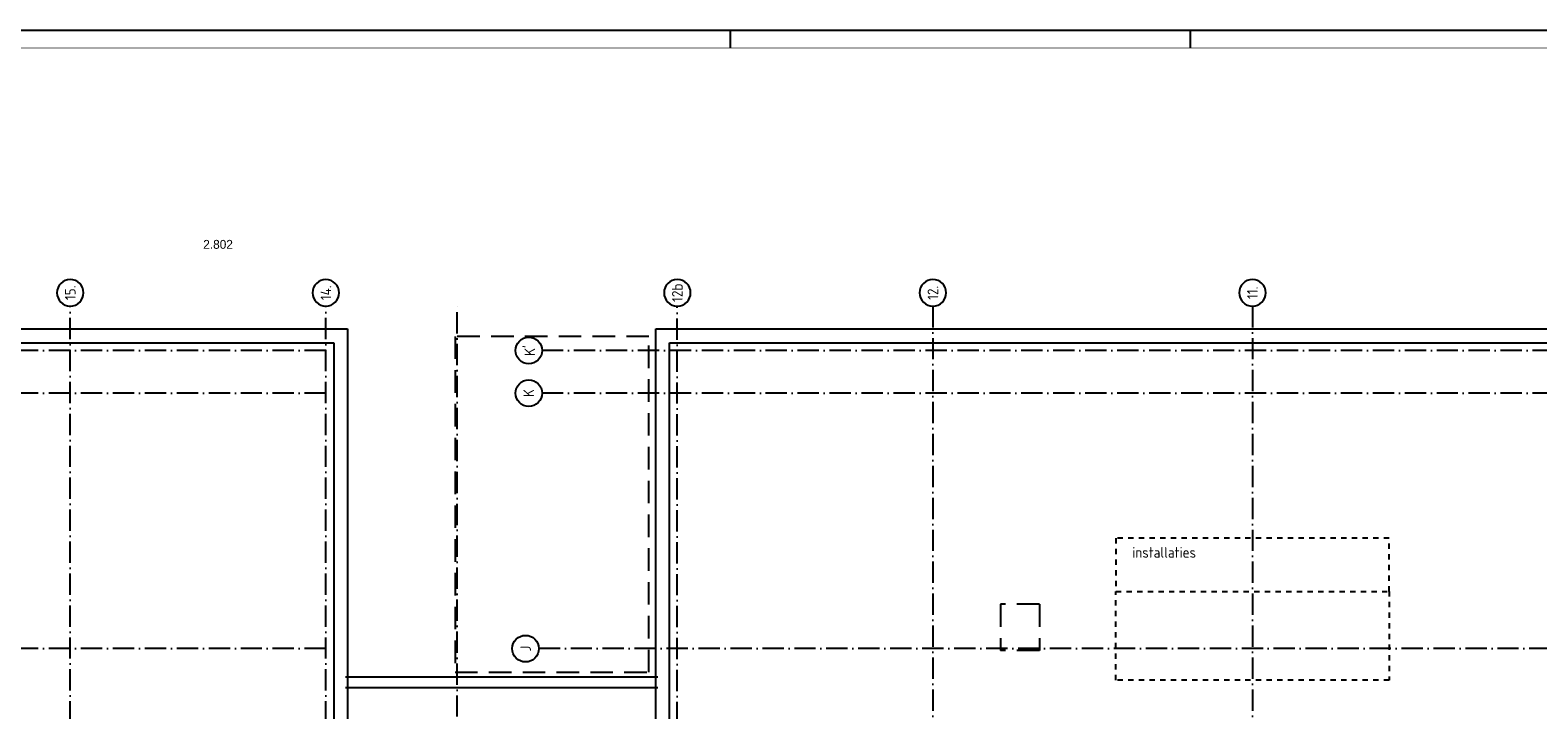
# Model space of a CAD drawing. Header units: millimetres. Extents: x 89505 to 240707, y 191 to 84291.
# Tile 17 of 50: x 122575 to 165045, y 65138 to 84291. Entities that reach past the tile are written whole.
import ezdxf
from ezdxf.enums import TextEntityAlignment as Align

# ---------------------------------------------------------------- set-up
doc = ezdxf.new("R2010")
doc.units = ezdxf.units.MM
doc.header["$LTSCALE"] = 100
for name, pattern in [('DASHDOT', [9, 6, -1.5, 0, -1.5]), ('DASHED', [3, 1.5, -1.5]), ('HIDDEN', [9.525, 6.35, -3.175])]:
    doc.linetypes.add(name, pattern=pattern)
doc.layers.get('0').update_dxf_attribs({"linetype": 'CONTINUOUS'})
for name, color, linetype in [('AL$1----_MAATVOERING', 7, 'CONTINUOUS'), ('AL$7----_STRAMIEN', 1, 'DASHDOT'), ('AL27----_DAKEN', 7, 'CONTINUOUS'), ('BL$4----', 7, 'CONTINUOUS'), ('BOUW', 8, 'CONTINUOUS'), ('LIJN025', 10, 'CONTINUOUS'), ('LIJN050', 90, 'CONTINUOUS'), ('OL59----_WTBINST', 7, 'CONTINUOUS'), ('TEKST25', 10, 'CONTINUOUS'), ('TEKST35', 50, 'CONTINUOUS'), ('TEKST50', 90, 'CONTINUOUS')]:
    doc.layers.add(name, color=color, linetype=linetype)
doc.styles.add('BURO-025', font='BUROFONT.shx', dxfattribs={"height": 250})
doc.styles.add('ISO', font='ISO.shx')
doc.styles.add('ROMAND', font='romand')
doc.styles.get("Standard").update_dxf_attribs({"font": 'iso.shx'})

# ---------------------------------------------------------------- blocks, each defined once
blk = doc.blocks.new('A0-GE')
at = {"layer": 'LIJN025'}
for p, q in [((516, 836), (516, 841)), ((645.5, 836), (645.5, 841))]:
    blk.add_line(p, q, dxfattribs=at)
blk.add_lwpolyline([(1500, 841), (1500, 0), (0, 0), (0, 841)], close=True, dxfattribs=at)
at = {"layer": 'LIJN050', "const_width": 0.2}
blk.add_lwpolyline([(1495, 836), (25, 836), (25, 5), (1495, 5)], close=True, dxfattribs=at)
at = {"layer": 'TEKST25', "style": 'ROMAND', "width": 2.899115}
blk.add_attdef('STATUS', text='', height=2.5, dxfattribs=at).set_placement((1454, 71.5), (1493, 71.5), align=Align.FIT)
at = {"layer": 'TEKST25', "style": 'ISO'}
for tag, p in [('E', (1455.25, 66)), ('NAAM-E', (1466.75, 66)), ('DATUM-E', (1485, 66)), ('D', (1455.25, 61)), ('NAAM-D', (1466.75, 61)), ('DATUM-D', (1485, 61)), ('C', (1455.25, 56)), ('NAAM-C', (1466.75, 56)), ('DATUM-C', (1485, 56)), ('B', (1455.25, 51)), ('NAAM-B', (1466.75, 51)), ('DATUM-B', (1485, 51)), ('A', (1455.25, 46)), ('NAAM-A', (1466.75, 46)), ('DATUM-A', (1485, 46))]:
    blk.add_attdef(tag, text='', height=2.5, dxfattribs=at).set_placement(p, align=Align.CENTER)
for tag, p in [('DATUM', (1332.75, 36.25)), ('SCHAAL', (1368, 36.25)), ('GETEKEND', (1398.25, 36.25)), ('GECONTOL.', (1433, 36.25)), ('FORMAAT', (1463.25, 28.25))]:
    blk.add_attdef(tag, p, '', height=2.5, dxfattribs=at)
at = {"layer": 'TEKST35', "style": 'ISO'}
for tag, p in [('PROJECT', (1334.5, 72.5)), ('PLAATS', (1334.5, 63.5)), ('INSTALLATIE-REGEL1', (1334.5, 52.5)), ('INSTALLATIE-REGEL2', (1334.5, 43.5))]:
    blk.add_attdef(tag, p, '', height=4, dxfattribs=at)
blk.add_attdef('PROJ.NR.', text='', height=4, dxfattribs=at).set_placement((1481, 23), align=Align.CENTER)
at = {"layer": 'TEKST50', "style": 'ISO'}
blk.add_attdef('FILE-NAAM', text='', height=5, dxfattribs=at).set_placement((1473.5, 7.5), align=Align.CENTER)
blk = doc.blocks.new('1011')
at = {"layer": 'AL$7----_STRAMIEN', "color": 7, "linetype": 'Continuous'}
blk.add_circle((-750, 0), 750, dxfattribs=at)
at = {"layer": 'AL$7----_STRAMIEN', "color": 3, "linetype": 'Continuous'}
blk.add_attdef('STR-NAAM', text='', height=600, rotation=360, dxfattribs=at).set_placement((-750, 0), align=Align.MIDDLE)
blk = doc.blocks.new('1010')
at = {"layer": 'AL$7----_STRAMIEN', "color": 7, "linetype": 'Continuous'}
blk.add_circle((0, 750), 750, dxfattribs=at)
at = {"layer": 'AL$7----_STRAMIEN', "color": 3, "linetype": 'Continuous'}
blk.add_attdef('STR-NAAM', text='', height=600, rotation=360, dxfattribs=at).set_placement((0, 750), align=Align.MIDDLE)

msp = doc.modelspace()

# ---------------------------------------------------------------- linework, layer by layer
at = {"layer": 'AL$1----_MAATVOERING', "color": 8, "linetype": 'HIDDEN'}
for p, q in [((140005, 75663), (134545, 75663)), ((134545, 75663), (134545, 66198)), ((140005, 66198), (140005, 75663)), ((134545, 66198), (140005, 66198))]:
    msp.add_line(p, q, dxfattribs=at)
at = {"layer": 'AL$7----_STRAMIEN', "color": 2, "linetype": 'HIDDEN'}
for p, q in [((151005, 68113), (149905, 68113)), ((149905, 68113), (149905, 66813)), ((151005, 68113), (151005, 66813)), ((151005, 66813), (149905, 66813))]:
    msp.add_line(p, q, dxfattribs=at)
at = {"layer": 'AL$7----_STRAMIEN', "color": 1}
for points in [[(123705, 7175), (123705, 76516)], [(130905, 7175), (130905, 76516)], [(134605, 23542), (134605, 76516)], [(140805, 38663), (140805, 76516)], [(148005, 76516), (148005, 38663)], [(157005, 76516), (157005, 38663)], [(130905, 75263), (93978, 75263)], [(177197, 75263), (136995, 75263)], [(130905, 74063), (93978, 74063)], [(177197, 74063), (136995, 74063)], [(130905, 66863), (93978, 66863)], [(177105, 66863), (136905, 66863)]]:
    msp.add_lwpolyline(points, dxfattribs=at)
at = {"layer": 'AL27----_DAKEN', "color": 8}
for p, q in [((97895, 75873), (131515, 75873)), ((131515, 75873), (131515, 58183)), ((140195, 75873), (173815, 75873)), ((140195, 58173), (140195, 75873)), ((98285, 75483), (131125, 75483)), ((131125, 75483), (131125, 58183)), ((140585, 75483), (173425, 75483)), ((140585, 57783), (140585, 75483)), ((131455, 66067), (140255, 66067)), ((131455, 65767), (140255, 65767))]:
    msp.add_line(p, q, dxfattribs=at)
at = {"layer": 'OL59----_WTBINST', "color": 8, "linetype": 'DASHED'}
for p, q in [((160855, 69978), (153155, 69978)), ((153155, 69978), (153155, 68478)), ((160855, 68478), (160855, 69978)), ((153155, 68478), (160855, 68478)), ((153155, 68478), (160855, 68478)), ((153155, 65978), (153155, 68478)), ((160855, 68478), (160855, 65978)), ((160855, 65978), (153155, 65978))]:
    msp.add_line(p, q, dxfattribs=at)

# ---------------------------------------------------------------- block references
at = {"xscale": 100, "yscale": 100, "zscale": 100}
msp.add_blockref('A0-GE', (90707, 191), dxfattribs=at)
at = {"layer": 'AL$7----_STRAMIEN'}
ref = msp.add_blockref('1011', (123705, 76516), dxfattribs=dict(at, xscale=-0.5, yscale=0.5, zscale=0.5, rotation=90))
ref.add_attrib('STR-NAAM', '15.', dxfattribs={"color": 3, "linetype": 'Continuous', "height": 300, "rotation": 90}).set_placement((123705, 76891), align=Align.MIDDLE)
ref = msp.add_blockref('1011', (130905, 76516), dxfattribs=dict(at, xscale=-0.5, yscale=0.5, zscale=0.5, rotation=90))
ref.add_attrib('STR-NAAM', '14.', dxfattribs={"color": 3, "linetype": 'Continuous', "height": 300, "rotation": 90}).set_placement((130905, 76891), align=Align.MIDDLE)
ref = msp.add_blockref('1011', (140805, 76516), dxfattribs=dict(at, xscale=-0.5, yscale=0.5, zscale=0.5, rotation=90))
ref.add_attrib('STR-NAAM', '12b', dxfattribs={"color": 3, "linetype": 'Continuous', "height": 300, "rotation": 90}).set_placement((140805, 76891), align=Align.MIDDLE)
ref = msp.add_blockref('1011', (148005, 76516), dxfattribs=dict(at, xscale=-0.5, yscale=0.5, zscale=0.5, rotation=90))
ref.add_attrib('STR-NAAM', '12.', dxfattribs={"color": 3, "linetype": 'Continuous', "height": 300, "rotation": 90}).set_placement((148005, 76891), align=Align.MIDDLE)
ref = msp.add_blockref('1011', (157005, 76516), dxfattribs=dict(at, xscale=-0.5, yscale=0.5, zscale=0.5, rotation=90))
ref.add_attrib('STR-NAAM', '11.', dxfattribs={"color": 3, "linetype": 'Continuous', "height": 300, "rotation": 90}).set_placement((157005, 76891), align=Align.MIDDLE)
at = {"layer": 'AL$7----_STRAMIEN', "xscale": 0.5, "yscale": 0.5, "zscale": 0.5, "rotation": 90}
for p, values in [((136995, 75263), {'STR-NAAM': "K'"}), ((136995, 74063), {'STR-NAAM': 'K'}), ((136905, 66863), {'STR-NAAM': 'J'})]:
    msp.add_blockref('1010', p, dxfattribs=at).add_auto_attribs(values)

# ---------------------------------------------------------------- texts
at = {"layer": 'BL$4----', "color": 8}
msp.add_text('installaties', height=300, dxfattribs=at).set_placement((153621, 69426))
at = {"layer": 'BOUW', "style": 'BURO-025'}
msp.add_text('2.802', height=250, dxfattribs=at).set_placement((127450, 78130))

doc.saveas('drawing.dxf')
